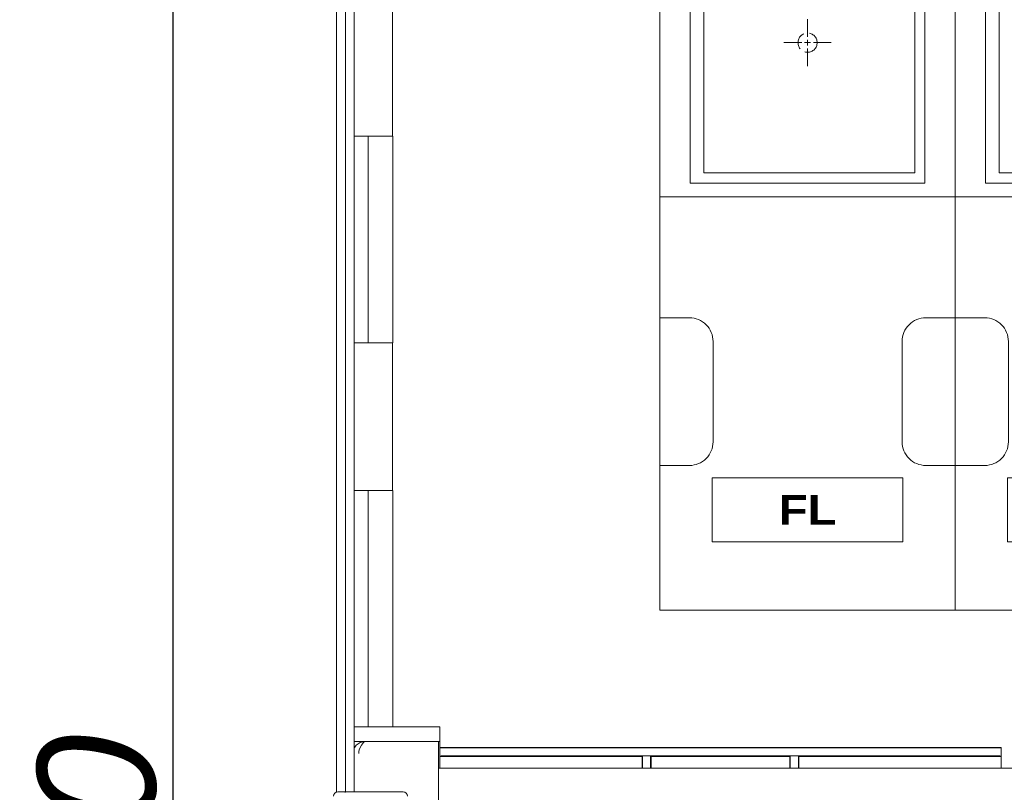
# Model space of a CAD drawing. Header units: millimetres. Extents: x -4580 to -1163, y 355 to 3010.
# Tile 12 of 30: x -4398 to -4148, y 2131 to 2327. Entities that reach past the tile are written whole.
import ezdxf

# ---------------------------------------------------------------- set-up
doc = ezdxf.new("R2010")
doc.units = ezdxf.units.MM
doc.linetypes.add('KRESKOWA', pattern=[8, 6, -2])
for name, color, linetype in [('kontur', 7, 'Continuous'), ('Pomoc do wymiaru', 6, 'Continuous'), ('Tekst', 5, 'Continuous')]:
    doc.layers.add(name, color=color, linetype=linetype)
doc.layers.add('wymiary', color=7, linetype='Continuous', lineweight=0)
doc.styles.add('PISMO_PROSTE', font='ROMANS.SHX')
doc.styles.add('style1', font='ariali.ttf', dxfattribs={"height": 30})
doc.dimstyles.new('aaa', dxfattribs={"dimtxt": 30, "dimasz": 20, "dimexe": 0, "dimexo": 0, "dimgap": 4, "dimtad": 1, "dimdec": 0, "dimzin": 9, "dimdsep": 46, "dimtxsty": 'style1', "dimcen": 0.09, "dimclrt": 256, "dimadec": 0, "dimazin": 1, "dimtfac": 1, "dimtdec": 0, "dimtmove": 0, "dimatfit": 0, "dimfxl": 1, "dimtolj": 1, "dimtzin": 0, "dimarcsym": 0})

# ---------------------------------------------------------------- blocks, each defined once
blk = doc.blocks.new('A$C45FD2488')
at = {"layer": 'kontur', "color": 7, "lineweight": 0}
for p, q in [((0.97, 1700.98), (0.97, 916.98)), ((0.99, 1700.98), (0.99, 916.88)), ((4, 1700.98), (4, 916.98)), ((7, 1700.98), (7, 916.98)), ((0.98, 1685.98), (0.98, 933.98)), ((20, 1188.98), (20, 1138.98)), ((7, 1138.98), (11.67, 1138.98)), ((11.67, 1138.98), (11.67, 1068.98)), ((11.67, 1138.98), (20.03, 1138.98)), ((20.03, 1068.98), (20.03, 1138.98)), ((7, 1068.98), (11.67, 1068.98)), ((11.67, 1068.98), (20.03, 1068.98)), ((20, 1068.98), (20, 1018.98)), ((7, 1018.98), (11.67, 1018.98)), ((11.67, 1018.98), (11.67, 938.98)), ((11.67, 1018.98), (20.03, 1018.98)), ((20.03, 938.98), (20.03, 1018.98)), ((7, 938.98), (32, 938.98)), ((32, 938.98), (36, 938.98)), ((36, 938.98), (36, 933.98)), ((7, 933.98), (32, 933.98)), ((8.97, 933.67), (7.67, 932.81)), ((10.5, 933.98), (8.97, 933.67)), ((9.11, 933.98), (9.34, 933.98)), ((9.34, 933.98), (10.21, 933.98)), ((10.19, 933.67), (9.5, 932.81)), ((10.41, 933.9), (10.19, 933.67)), ((10.21, 933.98), (10.43, 933.98)), ((10.5, 933.98), (10.41, 933.9)), ((10.43, 933.98), (10.48, 933.98)), ((10.48, 933.98), (10.5, 933.98)), ((10.5, 933.98), (10.5, 933.98)), ((10.5, 933.98), (10.5, 933.98)), ((10.5, 933.98), (10.5, 933.98)), ((10.5, 933.98), (10.5, 933.98)), ((10.5, 933.98), (10.5, 933.98)), ((10.5, 933.98), (10.5, 933.98)), ((36, 933.98), (32, 933.98)), ((35.5, 929.98), (35.5, 933.98)), ((35.99, 931.91), (35.99, 933.98)), ((7.15, 932.17), (7, 931.93)), ((7.15, 932.17), (7.15, 932.17)), ((7.15, 932.17), (7.15, 932.17)), ((7.15, 932.17), (7.15, 932.17)), ((7.67, 932.81), (7.22, 932.12)), ((8.59, 930.76), (8.5, 929.98)), ((8.81, 931.51), (8.59, 930.76)), ((9.5, 932.81), (8.81, 931.51)), ((35.99, 931.91), (36.06, 931.97)), ((36.44, 931.83), (35.99, 931.91)), ((35.99, 929.05), (35.99, 931.91)), ((36.06, 931.97), (36.08, 931.97)), ((36.08, 931.97), (36.14, 931.98)), ((36.14, 931.98), (36.23, 931.98)), ((36.23, 931.98), (36.35, 931.98)), ((36.35, 931.98), (36.5, 931.98)), ((36.47, 931.83), (36.44, 931.83)), ((36.53, 931.83), (36.47, 931.83)), ((36.5, 931.98), (36.68, 931.98)), ((36.63, 931.83), (36.53, 931.83)), ((36.75, 931.83), (36.63, 931.83)), ((36.68, 931.98), (36.86, 931.98)), ((36.9, 931.83), (36.75, 931.83)), ((36.86, 931.98), (37.06, 931.98)), ((37.07, 931.82), (36.9, 931.83)), ((224.93, 931.98), (37.06, 931.98)), ((37.25, 931.82), (37.07, 931.82)), ((37.44, 931.82), (37.25, 931.82)), ((224.55, 931.82), (37.44, 931.82)), ((224.74, 931.82), (224.55, 931.82)), ((224.92, 931.82), (224.74, 931.82)), ((225.09, 931.83), (224.92, 931.82)), ((224.93, 931.98), (225.12, 931.98)), ((225.23, 931.83), (225.09, 931.83)), ((225.12, 931.98), (225.31, 931.98)), ((225.36, 931.83), (225.23, 931.83)), ((225.31, 931.98), (225.48, 931.98)), ((225.45, 931.83), (225.36, 931.83)), ((225.52, 931.83), (225.45, 931.83)), ((225.48, 931.98), (225.63, 931.98)), ((225.54, 931.83), (225.52, 931.83)), ((225.54, 931.83), (225.99, 931.91)), ((225.63, 931.98), (225.76, 931.98)), ((225.76, 931.98), (225.85, 931.98)), ((225.85, 931.98), (225.91, 931.97)), ((225.91, 931.97), (225.93, 931.97)), ((225.99, 931.91), (225.93, 931.97)), ((225.99, 929.05), (225.99, 931.91)), ((35.5, 906.98), (35.5, 929.98)), ((36.44, 929.13), (35.99, 929.05)), ((35.99, 929.05), (36.06, 928.99)), ((35.99, 924.98), (35.99, 929.05)), ((36.08, 928.98), (36.06, 928.99)), ((36.14, 928.98), (36.08, 928.98)), ((36.23, 928.98), (36.14, 928.98)), ((36.35, 928.98), (36.23, 928.98)), ((36.5, 928.98), (36.35, 928.98)), ((36.44, 929.13), (36.47, 929.13)), ((36.47, 929.13), (36.53, 929.13)), ((36.68, 928.98), (36.5, 928.98)), ((36.53, 929.13), (36.63, 929.13)), ((36.63, 929.13), (36.75, 929.13)), ((36.86, 928.98), (36.68, 928.98)), ((36.75, 929.13), (36.9, 929.13)), ((37.06, 928.98), (36.86, 928.98)), ((36.9, 929.13), (37.07, 929.13)), ((104.49, 928.98), (37.06, 928.98)), ((37.07, 929.13), (37.25, 929.13)), ((37.25, 929.13), (37.44, 929.13)), ((224.55, 929.13), (37.44, 929.13)), ((104.62, 929.11), (104.49, 928.98)), ((104.49, 928.98), (104.49, 924.94)), ((104.62, 929.11), (107.36, 929.11)), ((104.62, 929.11), (104.62, 924.94)), ((107.36, 929.11), (107.49, 928.98)), ((107.36, 929.11), (107.36, 924.94)), ((154.5, 928.98), (107.49, 928.98)), ((107.49, 928.98), (107.49, 924.94)), ((154.63, 929.11), (154.5, 928.98)), ((154.5, 928.98), (154.5, 924.94)), ((157.37, 929.11), (154.63, 929.11)), ((154.63, 929.11), (154.63, 924.94)), ((157.37, 929.11), (157.5, 928.98)), ((157.37, 929.11), (157.37, 924.94)), ((224.93, 928.98), (157.5, 928.98)), ((157.5, 928.98), (157.5, 924.94)), ((224.55, 929.13), (224.74, 929.13)), ((224.74, 929.13), (224.92, 929.13)), ((224.92, 929.13), (225.09, 929.13)), ((225.12, 928.98), (224.93, 928.98)), ((225.09, 929.13), (225.23, 929.13)), ((225.31, 928.98), (225.12, 928.98)), ((225.23, 929.13), (225.36, 929.13)), ((225.48, 928.98), (225.31, 928.98)), ((225.36, 929.13), (225.45, 929.13)), ((225.45, 929.13), (225.52, 929.13)), ((225.63, 928.98), (225.48, 928.98)), ((225.52, 929.13), (225.54, 929.13)), ((225.54, 929.13), (225.99, 929.05)), ((225.76, 928.98), (225.63, 928.98)), ((225.85, 928.98), (225.76, 928.98)), ((225.91, 928.98), (225.85, 928.98)), ((225.93, 928.99), (225.91, 928.98)), ((225.99, 929.05), (225.93, 928.99)), ((225.99, 924.94), (225.99, 929.05)), ((35.5, 924.94), (243.99, 924.94)), ((0.98, 916.98), (0.97, 916.98)), ((0.98, 916.88), (0.98, 916.98)), ((1.5, 916.98), (3.97, 916.98)), ((3.97, 916.98), (22.01, 916.98)), ((3.97, 916.94), (3.97, 916.98)), ((3.97, 916.98), (3.97, 916.98)), ((3.97, 916.75), (3.97, 916.94)), ((22.01, 916.98), (23.51, 916.98))]:
    blk.add_line(p, q, dxfattribs=at)
for centre, start, end in [((1.5, 915.48), 90, 180), ((23.51, 915.48), 0, 90)]:
    blk.add_arc(centre, 1.5, start, end, dxfattribs=at)
blk = doc.blocks.new('*D40')
at = {"layer": 'Defpoints', "color": 0}
for p in [(-4359.34, 2754.73), (-4166.53, 2754.73), (-4230.77, 1443.7)]:
    blk.add_point(p, dxfattribs=at)
at = {"layer": 'wymiary', "color": 0, "lineweight": -2}
for p, q in [((-4166.53, 2754.73), (-4359.34, 2754.73)), ((-4359.34, 1463.7), (-4359.34, 2734.73)), ((-4230.77, 1443.7), (-4359.34, 1443.7))]:
    blk.add_line(p, q, dxfattribs=at)
at = {"layer": 'wymiary', "color": 0}
for points in [[(-4356.01, 2734.73), (-4362.67, 2734.73), (-4359.34, 2754.73)], [(-4362.67, 1463.7), (-4356.01, 1463.7), (-4359.34, 1443.7)]]:
    blk.add_solid(points, dxfattribs=at)
at = {"layer": 'wymiary', "lineweight": 0, "insert": (-4378.66, 2099.22), "char_height": 30, "attachment_point": 5, "rotation": 90, "style": 'style1'}
blk.add_mtext('\\A1;1750', dxfattribs=at)
blk = doc.blocks.new('A$C5B0E32FD')
at = {"lineweight": 0}
for p, q in [((0, 713), (0, 165)), ((100, 165), (100, 713)), ((10.26, 175.46), (10.26, 279.65)), ((14.89, 279.65), (14.89, 178.93)), ((86.31, 178.93), (86.31, 279.65)), ((89.74, 279.65), (89.74, 175.46)), ((14.89, 178.93), (14.89, 148.09)), ((86.31, 148.09), (86.31, 178.93)), ((10.26, 175.46), (10.26, 144.62)), ((89.74, 144.62), (89.74, 175.46)), ((0, 165), (0, 140)), ((100, 165), (100, 140)), ((14.89, 148.09), (86.31, 148.09)), ((89.74, 144.62), (10.26, 144.62)), ((100, 140), (0, 140)), ((0, 140), (0, 0)), ((100, 0), (100, 140)), ((0, 0), (100, 0))]:
    blk.add_line(p, q, dxfattribs=at)
for points in [[(0, 49), (10, 49, 0.414214), (18, 57), (18, 91, 0.414214), (10, 99), (0, 99)], [(90, 49), (100, 49), (100, 99), (90, 99, 0.414214), (82, 91), (82, 57, 0.414214)]]:
    blk.add_lwpolyline(points, format="xyb", close=True, dxfattribs=at)
at = {"layer": 'Pomoc do wymiaru', "linetype": 'KRESKOWA', "lineweight": 0}
for p, q in [((50, 194.17), (50, 200.42)), ((48, 192.17), (41.75, 192.17)), ((49, 192.17), (51, 192.17)), ((50, 191.17), (50, 193.17)), ((50, 190.17), (50, 183.92)), ((52, 192.17), (58.25, 192.17))]:
    blk.add_line(p, q, dxfattribs=at)
blk.add_circle((50, 192.17), 3.25, dxfattribs=at)
at = {"layer": 'Tekst', "lineweight": 0}
blk.add_lwpolyline([(17.71, 23.12), (82.29, 23.12), (82.29, 44.81), (17.71, 44.81)], close=True, dxfattribs=at)
at = {"layer": 'Tekst', "lineweight": 0, "insert": (50, 33.96), "char_height": 10, "width": 64.5823, "attachment_point": 5, "style": 'PISMO_PROSTE'}
blk.add_mtext('{\\fArial Black|b0|i0|c0|p34;F\\fArial Black|b0|i0|c238|p34;L}', dxfattribs=at)

msp = doc.modelspace()

# ---------------------------------------------------------------- block references
at = {"lineweight": 0, "xscale": 0.75, "yscale": 0.75, "zscale": 0.75}
for name, p in [('A$C45FD2488', (-4318.64, 1443.49)), ('A$C5B0E32FD', (-4235.77, 2177.36)), ('A$C5B0E32FD', (-4160.77, 2177.36))]:
    msp.add_blockref(name, p, dxfattribs=at)

# ---------------------------------------------------------------- dimensions: what is measured, and where the dimension line sits
at = {"layer": 'wymiary', "color": 7, "lineweight": 0}
dim = msp.add_linear_dim(base=(-4359.34, 2754.73), p1=(-4230.77, 1443.7), p2=(-4166.53, 2754.73), angle=90, text='1750', dimstyle='aaa', dxfattribs=at)
dim.commit()
dim.dimension.update_dxf_attribs({"geometry": '*D40', "text_midpoint": (-4359.34, 2099.22), "dimtype": 160})

doc.saveas('drawing.dxf')
